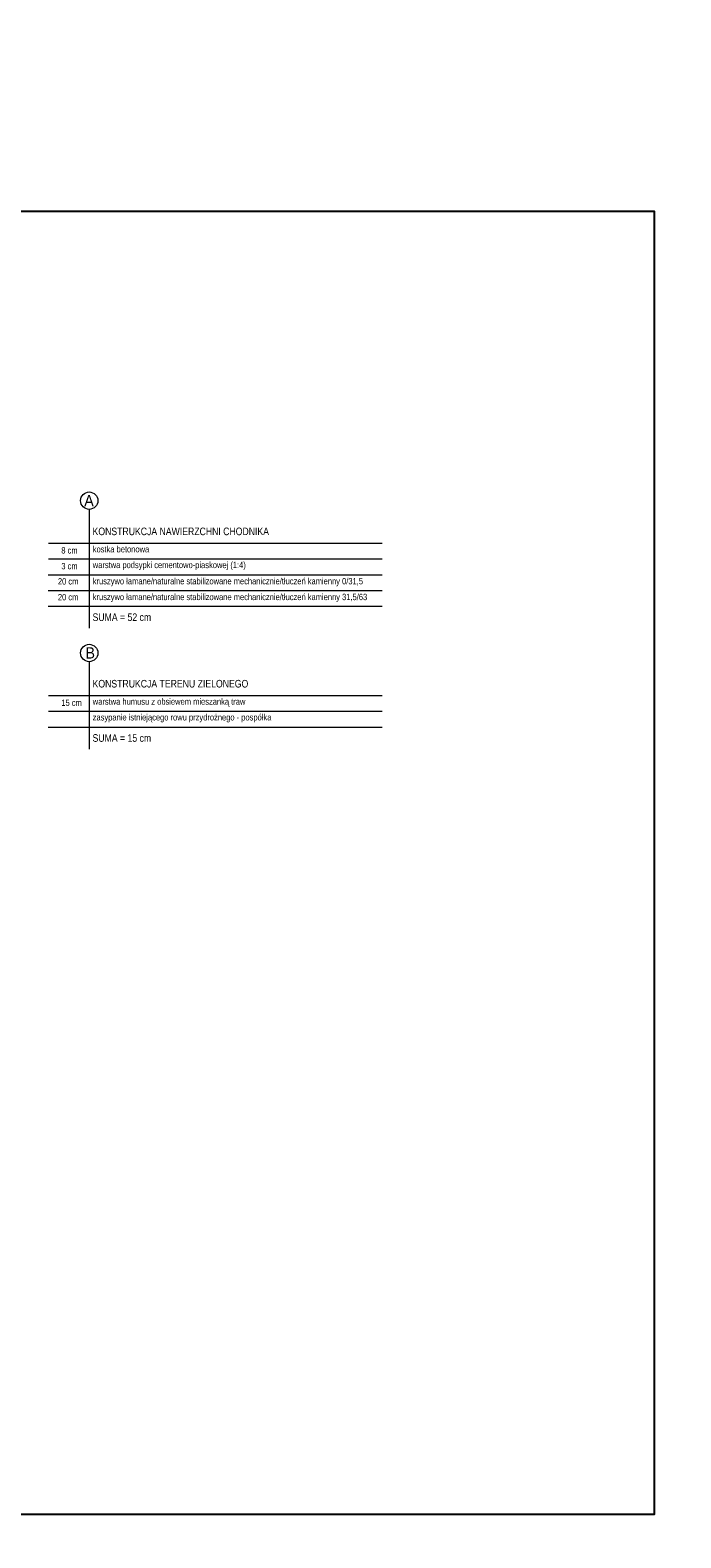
# Model space of a CAD drawing. Header units: metres. Extents: x 7331444 to 14836576, y 5479641 to 11132379.
# Tile 36 of 53: x 7418573 to 7418583, y 5566303 to 5566327. Entities that reach past the tile are written whole.
import ezdxf

# ---------------------------------------------------------------- set-up
doc = ezdxf.new("R2010")
doc.units = ezdxf.units.M
doc.layers.add('$Szczegóły', color=7, linetype='Continuous', lineweight=13)
doc.styles.add('opis_layout', font='arial.ttf', dxfattribs={"width": 0.9, "height": 5})
doc.styles.add('SIMPLEX TINY', font='micross.ttf', dxfattribs={"width": 0.75})

msp = doc.modelspace()

# ---------------------------------------------------------------- linework, layer by layer
at = {"layer": '$Szczegóły'}
for p, q in [((7418573.674730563, 5566319.257783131), (7418573.674730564, 5566317.373126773)), ((7418573.030195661, 5566318.721137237), (7418578.313740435, 5566318.721137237)), ((7418573.030195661, 5566318.471137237), (7418578.313740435, 5566318.471137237)), ((7418573.026283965, 5566318.221137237), (7418578.313740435, 5566318.221137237)), ((7418573.026283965, 5566317.971137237), (7418578.313740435, 5566317.971137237)), ((7418573.026283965, 5566317.721137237), (7418578.313740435, 5566317.721137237)), ((7418573.674730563, 5566316.843702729), (7418573.674730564, 5566315.459046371)), ((7418573.030195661, 5566316.307056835), (7418578.313740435, 5566316.307056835)), ((7418573.030195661, 5566316.057056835), (7418578.313740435, 5566316.057056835)), ((7418573.026283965, 5566315.807056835), (7418578.313740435, 5566315.807056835))]:
    msp.add_line(p, q, dxfattribs=at)
for centre in [(7418573.675425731, 5566319.395202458), (7418573.675425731, 5566316.981122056)]:
    msp.add_circle(centre, 0.1374210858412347, dxfattribs=at)
msp.add_lwpolyline([(7418561.628394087, 5566323.983561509), (7418582.624495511, 5566323.983561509), (7418582.624495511, 5566303.328100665), (7418561.628394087, 5566303.328100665)], close=True)
at = {"color": 6, "lineweight": 50}
msp.add_circle((7417939.891438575, 5566137.207564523), 86496.15429247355, dxfattribs=at)

# ---------------------------------------------------------------- texts
at = {"layer": '$Szczegóły', "char_height": 0.1786474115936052, "width": 3.195037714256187, "attachment_point": 1, "style": 'opis_layout'}
for s, insert in [('A', (7418573.597653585, 5566319.485923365)), ('B', (7418573.617282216, 5566317.071842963))]:
    msp.add_mtext(s, dxfattribs=dict(at, insert=insert))
at = {"layer": '$Szczegóły', "attachment_point": 1, "style": 'SIMPLEX TINY'}
for s, width, heights, insert, char_height in [('{\\fArial Narrow|b0|i0|c238|p34;\\W1;\\C0;KONSTRUKCJA NAWIERZCHNI CHODNIKA}', 10.24703508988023, [0], (7418573.728606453, 5566318.968529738), 0.12), ('{\\fArial Narrow|b0|i0|c238|p34;\\W1;\\C0;8 cm}', 10.24703508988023, [0], (7418573.234100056, 5566318.657645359), 0.1), ('{\\fArial Narrow|b0|i0|c238|p34;\\W1;\\C0;kostka betonowa}', 10.24703508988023, [0.1016371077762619], (7418573.731615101, 5566318.675634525), 0.1), ('{\\fArial Narrow|b0|i0|c238|p34;\\W1;\\C0;3 cm}', 10.24703508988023, [0], (7418573.234100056, 5566318.408418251), 0.1), ('{\\fArial Narrow|b0|i0|c238|p34;\\W1;\\C0;warstwa podsypki cementowo-piaskowej (1:4)}', 10.24703508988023, [0], (7418573.731615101, 5566318.426407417), 0.1), ('{\\fArial Narrow|b0|i0|c238|p34;\\W1;\\C0;20 cm}', 10.24703508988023, [0], (7418573.179867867, 5566318.166858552), 0.1), ('\\A1;{\\fArial Narrow|b0|i0|c238|p34;\\W1;\\C0;kruszywo łamane/naturalne stabilizowane mechanicznie/tłuczeń kamienny 0/31,5}', 5.439130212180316, [0.6061377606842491], (7418573.731615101, 5566318.169126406), 0.1), ('{\\fArial Narrow|b0|i0|c238|p34;\\W1;\\C0;20 cm}', 10.24703508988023, [0], (7418573.179867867, 5566317.916858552), 0.1), ('\\A1;{\\fArial Narrow|b0|i0|c238|p34;\\W1;\\C0;kruszywo łamane/naturalne stabilizowane mechanicznie/tłuczeń kamienny 31,5/63}', 5.439130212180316, [0.6061377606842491], (7418573.731615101, 5566317.919126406), 0.1), ('{\\fArial Narrow|b0|i0|c238|p34;\\W1;\\C0;SUMA = 52 cm}', 10.24703508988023, [0], (7418573.728606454, 5566317.608377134), 0.12), ('{\\fArial Narrow|b0|i0|c238|p34;\\W1;\\C0;KONSTRUKCJA TERENU ZIELONEGO}', 10.24703508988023, [0], (7418573.728606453, 5566316.554449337), 0.12), ('{\\fArial Narrow|b0|i0|c238|p34;\\W1;\\C0;15 cm}', 10.24703508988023, [0], (7418573.234100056, 5566316.243564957), 0.1), ('{\\fArial Narrow|b0|i0|c238|p34;\\W1;\\C0;warstwa humusu z obsiewem mieszanką traw}', 10.24703508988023, [0.1016371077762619], (7418573.731615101, 5566316.261554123), 0.1), ('{\\fArial Narrow|b0|i0|c238|p34;\\W1;\\C0;zasypanie istniejącego rowu przydrożnego - pospółka}', 10.24703508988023, [0], (7418573.731615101, 5566316.012327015), 0.1), ('{\\fArial Narrow|b0|i0|c238|p34;\\W1;\\C0;SUMA = 15 cm}', 10.24703508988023, [0], (7418573.728606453, 5566315.694296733), 0.12)]:
    msp.add_mtext_dynamic_manual_height_columns(s, width=width, gutter_width=1, heights=heights, dxfattribs=dict(at, insert=insert, char_height=char_height))

doc.saveas('drawing.dxf')
